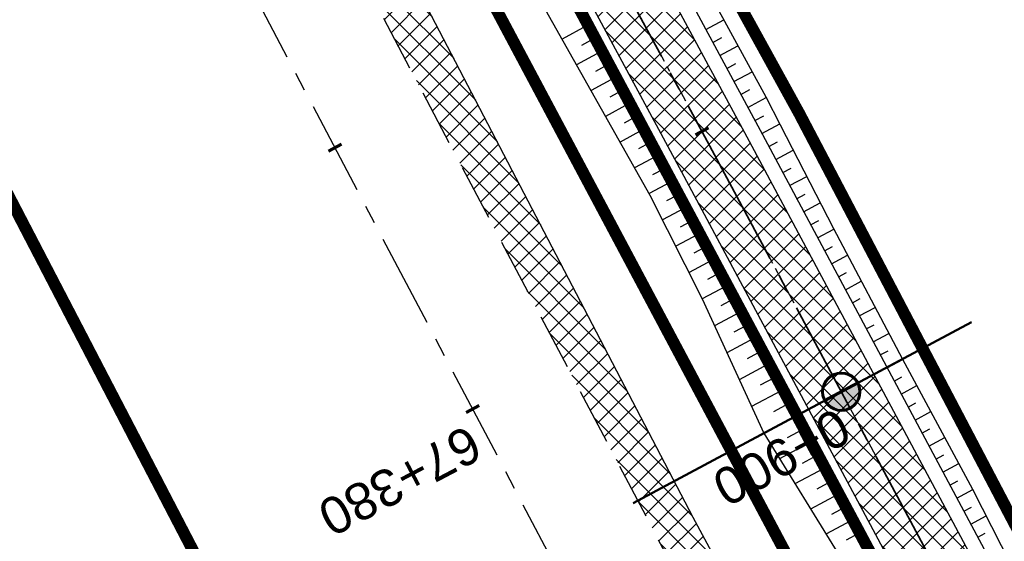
# Model space of a CAD drawing. Header units: metres. Extents: x 7529682 to 7533711, y 5721195 to 5727842.
# Tile 186 of 232: x 7530110 to 7530144, y 5726997 to 5727015. Entities that reach past the tile are written whole.
import ezdxf

# ---------------------------------------------------------------- set-up
doc = ezdxf.new("R2010")
doc.units = ezdxf.units.M
for name, pattern in [('817-dzialki-09-05-04$0$HIDDEN', [0.375, 0.25, -0.125]), ('ACAD_ISO05W100', [33, 24, -3, 0, -3, 0, -3]), ('CENTER', [50.800000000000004, 31.75, -6.35, 6.35, -6.35]), ('CENTER2', [28.575000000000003, 19.05, -3.175, 3.175, -3.175]), ('HIDDEN', [9.524999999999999, 6.35, -3.175])]:
    doc.linetypes.add(name, pattern=pattern)
for name, color, linetype in [('C-DROGI-SYTUACJA', 7, 'Continuous'), ('C-DROGI-SYTUACJA-ETYKIETY', 7, 'Continuous'), ('D-hatch-pobocza', 131, 'Continuous'), ('D-pobocza', 60, 'Continuous'), ('D-rowy', 160, 'Continuous'), ('D-skarpa', 2, 'Continuous'), ('D-skarpa-kreskowanie', 2, 'Continuous')]:
    doc.layers.add(name, color=color, linetype=linetype)
for name, color, linetype, lineweight, true_color in [('D-hatch-ciag-pieszo-rowerowy', 7, 'Continuous', 13, 0xff9f80), ('D-LR-etap-III', 7, '817-dzialki-09-05-04$0$HIDDEN', 50, 0x00008f), ('D-przekroje-pop', 7, 'Continuous', 50, 0x000099)]:
    doc.layers.add(name, color=color, linetype=linetype, lineweight=lineweight, true_color=true_color)
for name, color, linetype, lineweight in [('D-krawędzie', 3, 'Continuous', 30), ('D-obrzeża', 2, 'Continuous', 30), ('D-oś', 10, 'CENTER', 30), ('D-pas-drogowy', 7, 'ACAD_ISO05W100', 50)]:
    doc.layers.add(name, color=color, linetype=linetype, lineweight=lineweight)
doc.layers.add('poprzeczki', color=7, linetype='Continuous', true_color=0x0000c7)
doc.styles.get("Standard").update_dxf_attribs({"font": 'arial.ttf'})

# ---------------------------------------------------------------- blocks, each defined once
blk = doc.blocks.new('AeccTickLine')
at = {"color": 0, "linetype": 'ByBlock', "lineweight": -2}
blk.add_line((0, 1), (-3.673819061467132e-16, -1), dxfattribs=at)
blk = doc.blocks.new('kilometraz')
at = {"linetype": 'ByBlock', "lineweight": -2}
blk.add_hatch(color=0, dxfattribs=at).paths.add_polyline_path([(0, -0.28125, 0.4142135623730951), (0.28125, 0, 0.4142135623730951), (0, 0.28125)])
at = {"color": 0, "linetype": 'ByBlock', "lineweight": -2}
blk.add_line((0, 0.28125), (0, -0.28125), dxfattribs=at)
blk.add_circle((0, 0), 0.28125, dxfattribs=at)

msp = doc.modelspace()

# ---------------------------------------------------------------- hatches: boundary and pattern name
at = {"layer": 'D-hatch-ciag-pieszo-rowerowy'}
h = msp.add_hatch(dxfattribs=at)
h.set_pattern_fill('ANSI37', color=256, scale=0.15, style=0)
h.set_pattern_definition([(45, (0.8765760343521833, 0.4840681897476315), (-0.3367596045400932, 0.3367596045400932), []), (135, (0.8765760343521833, 0.4840681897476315), (-0.3367596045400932, -0.3367596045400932), [])])
h.paths.add_polyline_path([(7530123.559213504, 5727032.0472378), (7530121.363431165, 5727030.851983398), (7530132.878471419, 5727009.502004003), (7530158.915773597, 5726960.858151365), (7530182.682878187, 5726916.746119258), (7530203.558300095, 5726876.949199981), (7530215.075437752, 5726854.837069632), (7530217.476586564, 5726855.638899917), (7530205.773892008, 5726878.107287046), (7530184.890337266, 5726917.919710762), (7530161.118272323, 5726962.040949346), (7530135.080715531, 5727010.685277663)])
at = {"layer": 'D-hatch-pobocza'}
h = msp.add_hatch(dxfattribs=at)
h.set_pattern_fill('ANSI37', color=256, scale=0.15, style=0)
h.set_pattern_definition([(45, (0, 0), (-0.3367596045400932, 0.3367596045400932), []), (135, (0, 0), (-0.3367596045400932, -0.3367596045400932), [])])
h.paths.add_polyline_path([(7530159.28, 5726948.82), (7530146.429999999, 5726973.35), (7530133.179999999, 5726997.96), (7530120.769999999, 5727021.75), (7530102.37, 5727056.4), (7530093.404664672, 5727074.093035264), (7530092.053597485, 5727072.892086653), (7530098.687472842, 5727060.36179238), (7530131.997785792, 5726997.210008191), (7530163.821737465, 5726937.096607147), (7530204.081352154, 5726861.012519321), (7530207.770984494, 5726854.046852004), (7530209.4, 5726853.58), (7530209.844131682, 5726853.621519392), (7530193.42, 5726884.56), (7530185.309999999, 5726899.91), (7530173.059999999, 5726923.22)])

# ---------------------------------------------------------------- linework, layer by layer
at = {"layer": 'C-DROGI-SYTUACJA', "color": 10, "linetype": 'CENTER2', "lineweight": 35, "ltscale": 0.2}
msp.add_lwpolyline([(7529994.784814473, 5727271.452278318), (7530014.918624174, 5727233.117987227), (7530030.611190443, 5727203.571422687), (7530048.95165067, 5727168.884096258), (7530066.58439081, 5727135.608591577), (7530088.791572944, 5727092.929201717), (7530119.442360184, 5727037.047053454), (7530133.979593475, 5727010.093640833), (7530160.01702296, 5726961.449550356), (7530183.786607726, 5726917.332915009), (7530204.666096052, 5726877.528243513), (7530227.908566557, 5726832.904262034), (7530259.102442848, 5726774.825526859, 0.06358496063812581), (7530264.988877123, 5726766.578101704), (7530268.469625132, 5726762.818326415, -0.06508397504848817), (7530272.968742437, 5726756.474687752), (7530281.4242284, 5726740.503672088, -0.06508397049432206), (7530284.141528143, 5726733.216691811), (7530284.890711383, 5726729.972348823, 0.06446268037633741), (7530289.361782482, 5726717.936811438), (7530322.483990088, 5726654.998261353), (7530339.922145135, 5726621.886334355)], format="xyb", dxfattribs=at)
at = {"layer": 'D-krawędzie', "linetype": 'HIDDEN', "ltscale": 0.3}
msp.add_lwpolyline([(7529971.475882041, 5727300.786382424), (7530006.701701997, 5727234.141132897), (7530044.198460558, 5727163.133456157), (7530082.890091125, 5727090.20043586), (7530098.687472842, 5727060.36179238), (7530131.997785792, 5726997.210008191), (7530163.821737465, 5726937.096607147), (7530204.081352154, 5726861.012519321), (7530247.819962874, 5726778.438272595), (7530252.219999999, 5726770.26), (7530259.735272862, 5726756.89951491), (7530263.781713, 5726749.286762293), (7530270.196482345, 5726737.095956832), (7530272.433334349, 5726732.818899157), (7530276.00888925, 5726725.597700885), (7530279.7, 5726718.02), (7530284.501430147, 5726708.939695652), (7530291.375516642, 5726695.939652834), (7530296.045865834, 5726687.107244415), (7530304.46414878, 5726671.186868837), (7530316.603827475, 5726648.181421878)], dxfattribs=at)
at = {"layer": 'D-LR-etap-III', "ltscale": 10, "flags": 128}
msp.add_lwpolyline([(7531750.474471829, 5723895.103125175, 0.4, 0.4, 0), (7531750.505, 5723895.13, 0.4, 0.4, 0), (7531682.71, 5724022.92, 0.4, 0.4, 0), (7531619.177023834, 5724147.203692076, 0.4, 0.4, 0), (7531592.308960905, 5724198.48863389, 0.4, 0.4, 0), (7531553.263875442, 5724272.918564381, 0.4, 0.4, 0), (7531504.019999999, 5724366.79, 0.4, 0.4, 0), (7531482.09, 5724407.62, 0.4, 0.4, 0), (7531412.350402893, 5724541.182759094, 0.4, 0.4, 0), (7531388.463669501, 5724586.929768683, 0.4, 0.4, 0), (7531345.12, 5724669.94, 0.4, 0.4, 0), (7531127.66, 5725081.67, 0.4, 0.4, 0), (7531059.253139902, 5725211.040795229, 0.4, 0.4, 0), (7531008.007244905, 5725307.953830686, 0.4, 0.4, 0), (7530964.181635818, 5725390.835555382, 0.4, 0.4, 0), (7530914.557354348, 5725484.683561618, 0.4, 0.4, 0), (7530865.243241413, 5725577.493975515, 0.4, 0.4, 0), (7530840.085257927, 5725624.058651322, 0.4, 0.4, 0), (7530802.559525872, 5725694.924584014, 0.4, 0.4, 0), (7530755.54, 5725787.51, 0.4, 0.4, 0), (7530708.717810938, 5725876.303221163, 0.4, 0.4, 0), (7530695.12, 5725902.09, 0.4, 0.4, 0), (7530642.91397006, 5726001.07839487, 0.4, 0.4, 0), (7530634.934723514, 5726016.146615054, 0.4, 0.4, 0), (7530610.820000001, 5726061.929999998, 0.4, 0.4, 0), (7530610.820000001, 5726061.929999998, 0.4, 0.4, 0), (7530607.21, 5726063.51, 0.4, 0.4, 0), (7530597.42, 5726080.68, 0.4, 0.4, 0), (7530591.16, 5726088.44, 0.4, 0.4, 0), (7530581.28, 5726107.21, 0.4, 0.4, 0), (7530571.29, 5726130.56, 0.4, 0.4, 0), (7530549.554994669, 5726171.527317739, 0.4, 0.4, 0), (7530531.014309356, 5726206.473807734, 0.4, 0.4, 0), (7530516.461208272, 5726236.016618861, 0.4, 0.4, 0), (7530500.798929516, 5726266.141265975, 0.4, 0.4, 0), (7530491.349999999, 5726283.94, 0.4, 0.4, 0), (7530482.4, 5726303.41, 0.4, 0.4, 0), (7530482.4, 5726303.41, 0.4, 0.4, 0), (7530450.41, 5726357.28, 0.4, 0.4, 0), (7530397.759396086, 5726458.499907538, 0.4, 0.4, 0), (7530334.707815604, 5726583.664702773, 0.4, 0.4, 0), (7530303.939274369, 5726645.167943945, 0.4, 0.4, 0), (7530300.509779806, 5726651.777515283, 0.4, 0.4, 0), (7530289.213532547, 5726671.966724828, 0.4, 0.4, 0), (7530281.54, 5726685.57, 0.4, 0.4, 0), (7530261.37085633, 5726724.163374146, 0.4, 0.4, 0), (7530254.03, 5726738.21, 0.4, 0.4, 0), (7530197.219999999, 5726845.06, 0.4, 0.4, 0), (7530194.71, 5726849.15, 0.4, 0.4, 0), (7530195.92, 5726850.75, 0.4, 0.4, 0), (7530170.546669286, 5726892.961489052, 0.4, 0.4, 0), (7530143.174718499, 5726945.065838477, 0.4, 0.4, 0), (7530105.059999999, 5727018.32, 0.4, 0.4, 0), (7530100.059999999, 5727027.16, 0.4, 0.4, 0), (7530062.318670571, 5727099.625398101, 0.4, 0.4, 0), (7530015.378537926, 5727189.420463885, 0.4, 0.4, 0), (7529983.207960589, 5727250.206596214, 0.4, 0.4, 0), (7529953.284293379, 5727306.74720398, 0.4, 0.4, 0), (7529900.67053443, 5727406.15903814, 0.4, 0.4, 0), (7529890.630239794, 5727425.131178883, 0.4, 0.4, 0), (7529875.155383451, 5727454.426350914, 0.4, 0.4, 0), (7529857.560096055, 5727487.787346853, 0.4, 0.4, 0), (7529835.194401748, 5727530.19312405, 0.4, 0.4, 0), (7529811.740544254, 5727574.662079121, 0.4, 0.4, 0), (7529792.101859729, 5727611.922638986, 0.4, 0.4, 0), (7529768.066117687, 5727657.469613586, 0.4, 0.4, 0), (7529755.210566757, 5727682.131373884, 0.4, 0.4, 0), (7529753.309999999, 5727681.13, 0.4, 0.4, 0), (7529739.21, 5727707.77, 0.4, 0.4, 0), (7529735.394745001, 5727711.251990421, 0.4, 0.4, 0), (7529725.42, 5727730.2, 0.4, 0.4, 0), (7529723.55, 5727729.88, 0.4, 0.4, 0), (7529695.566668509, 5727782.932080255, 0.4, 0.4, 0), (7529717.67971874, 5727794.024357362, 0.4, 0.4, 0), (7529736.274870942, 5727758.647400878, 0.4, 0.4, 0), (7529736.274870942, 5727758.647400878, 0.4, 0.4, 0), (7529744.511003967, 5727750.406106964, 0.4, 0.4, 0), (7529744.511003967, 5727750.406106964, 0.4, 0.4, 0), (7529750.282568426, 5727738.549848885, 0.4, 0.4, 0), (7529777.108510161, 5727687.569424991, 0.4, 0.4, 0), (7529796.51537536, 5727651.329932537, 0.4, 0.4, 0), (7529814.937945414, 5727616.793170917, 0.4, 0.4, 0), (7529839.006722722, 5727572.303976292, 0.4, 0.4, 0), (7529860.617626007, 5727532.509108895, 0.4, 0.4, 0), (7529882.348967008, 5727491.504261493, 0.4, 0.4, 0), (7529904.865139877, 5727449.096370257, 0.4, 0.4, 0), (7529920.747384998, 5727418.884773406, 0.4, 0.4, 0), (7529946.676504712, 5727368.547487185, 0.4, 0.4, 0), (7529972.024701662, 5727320.573310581, 0.4, 0.4, 0), (7529987.740014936, 5727290.153392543, 0.4, 0.4, 0), (7529996.497385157, 5727273.661630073, 0.4, 0.4, 0), (7530017.541471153, 5727234.202689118, 0.4, 0.4, 0), (7530033.053657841, 5727204.864166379, 0.4, 0.4, 0), (7530051.622983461, 5727170.222745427, 0.4, 0.4, 0), (7530069.276612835, 5727137.015751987, 0.4, 0.4, 0), (7530089.385386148, 5727097.533639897, 0.4, 0.4, 0), (7530109.712512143, 5727060.746615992, 0.4, 0.4, 0), (7530136.769722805, 5727011.640131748, 0.4, 0.4, 0), (7530162.446686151, 5726962.743777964, 0.4, 0.4, 0), (7530187.674104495, 5726916.992101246, 0.4, 0.4, 0), (7530207.820739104, 5726879.335323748, 0.4, 0.4, 0), (7530230.625609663, 5726834.518686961, 0.4, 0.4, 0), (7530262.288093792, 5726776.61832811, 0.4, 0.4, 0), (7530277.509672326, 5726760.213143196, 0.4, 0.4, 0), (7530286.036865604, 5726744.106684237, 0.4, 0.4, 0), (7530288.097472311, 5726735.884066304, 0.4, 0.4, 0), (7530290.393870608, 5726725.046963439, 0.4, 0.4, 0), (7530296.17664807, 5726713.582980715, 0.4, 0.4, 0), (7530302.726195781, 5726701.18226779, 0.4, 0.4, 0), (7530325.685047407, 5726657.466383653, 0.4, 0.4, 0), (7530343.243978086, 5726623.648592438, 0.4, 0.4, 0), (7530360.229820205, 5726591.746871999, 0.4, 0.4, 0), (7530383.20855044, 5726548.059469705, 0.4, 0.4, 0), (7530406.017875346, 5726503.605514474, 0.4, 0.4, 0), (7530427.464919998, 5726462.620289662, 0.4, 0.4, 0), (7530447.9278544, 5726424.388014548, 0.4, 0.4, 0), (7530471.126878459, 5726379.920667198, 0.4, 0.4, 0), (7530490.501003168, 5726343.033350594, 0.4, 0.4, 0), (7530509.499458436, 5726306.733076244, 0.4, 0.4, 0), (7530529.890269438, 5726267.244072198, 0.4, 0.4, 0), (7530543.852446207, 5726238.990319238, 0.4, 0.4, 0), (7530554.808897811, 5726218.943990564, 0.4, 0.4, 0), (7530559.027108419, 5726212.223286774, 0.4, 0.4, 0), (7530563.060988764, 5726206.409670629, 0.4, 0.4, 0), (7530566.93354971, 5726200.463543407, 0.4, 0.4, 0), (7530569.771022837, 5726194.901501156, 0.4, 0.4, 0), (7530571.47319415, 5726191.282350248, 0.4, 0.4, 0), (7530572.839142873, 5726188.024533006, 0.4, 0.4, 0), (7530575.295071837, 5726182.034664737, 0.4, 0.4, 0), (7530579.736851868, 5726173.306070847, 0.4, 0.4, 0), (7530583.3, 5726167.41, 0.4, 0.4, 0), (7530593.4, 5726163.33, 0.4, 0.4, 0), (7530598.618375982, 5726155.264489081, 0.4, 0.4, 0), (7530608.258304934, 5726140.497132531, 0.4, 0.4, 0), (7530603.269999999, 5726136.83, 0.4, 0.4, 0), (7530606.53, 5726131.84, 0.4, 0.4, 0), (7530604.239057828, 5726124.21679044, 0.4, 0.4, 0), (7530605.847136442, 5726121.630127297, 0.4, 0.4, 0), (7530608.971611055, 5726116.164124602, 0.4, 0.4, 0), (7530618.114293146, 5726097.791111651, 0.4, 0.4, 0), (7530651.213125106, 5726034.959524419, 0.4, 0.4, 0), (7530670.243741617, 5725998.61095082, 0.4, 0.4, 0), (7530698.075474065, 5725945.952624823, 0.4, 0.4, 0), (7530716.505955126, 5725911.3051464, 0.4, 0.4, 0), (7530735.223454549, 5725875.667401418, 0.4, 0.4, 0), (7530752.504235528, 5725842.154920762, 0.4, 0.4, 0), (7530778.310652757, 5725793.501254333, 0.4, 0.4, 0), (7530797.499961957, 5725756.381811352, 0.4, 0.4, 0), (7530812.518974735, 5725728.28874362, 0.4, 0.4, 0), (7530820.039295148, 5725713.160404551, 0.4, 0.4, 0), (7530822.422446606, 5725710.193574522, 0.4, 0.4, 0), (7530833.154893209, 5725688.800634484, 0.4, 0.4, 0), (7530849.629354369, 5725656.158601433, 0.4, 0.4, 0), (7530867.98290276, 5725621.963939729, 0.4, 0.4, 0), (7530872.629809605, 5725612.88760475, 0.4, 0.4, 0), (7530880.354488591, 5725597.594500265, 0.4, 0.4, 0), (7530883.839446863, 5725593.389159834, 0.4, 0.4, 0), (7530891.782113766, 5725587.763349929, 0.4, 0.4, 0), (7530895.038670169, 5725584.280746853, 0.4, 0.4, 0), (7530897.033644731, 5725580.941110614, 0.4, 0.4, 0), (7530900.951646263, 5725579.945856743, 0.4, 0.4, 0), (7530904.80970798, 5725571.977328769, 0.4, 0.4, 0), (7530903.682362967, 5725568.566434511, 0.4, 0.4, 0), (7530908.900614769, 5725558.844845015, 0.4, 0.4, 0), (7530910.252030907, 5725545.671606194, 0.4, 0.4, 0), (7530912.872986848, 5725538.645543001, 0.4, 0.4, 0), (7530945.278171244, 5725478.464284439, 0.4, 0.4, 0), (7530959.692318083, 5725450.24628822, 0.4, 0.4, 0), (7531002.82670893, 5725368.192370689, 0.4, 0.4, 0), (7531044.703532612, 5725290.314293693, 0.4, 0.4, 0), (7531064.098839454, 5725253.212562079, 0.4, 0.4, 0), (7531083.010253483, 5725216.677517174, 0.4, 0.4, 0), (7531113.013137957, 5725158.465613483, 0.4, 0.4, 0), (7531137.364304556, 5725113.07076138, 0.4, 0.4, 0), (7531150.830830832, 5725086.711759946, 0.4, 0.4, 0), (7531159.745663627, 5725076.640848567, 0.4, 0.4, 0), (7531166.309999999, 5725074.58, 0.4, 0.4, 0), (7531172.29, 5725062.58, 0.4, 0.4, 0), (7531170.589828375, 5725055.605912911, 0.4, 0.4, 0), (7531173.732823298, 5725044.080706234, 0.4, 0.4, 0), (7531215.342008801, 5724964.859648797, 0.4, 0.4, 0), (7531238.054496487, 5724921.684649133, 0.4, 0.4, 0), (7531262.389821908, 5724875.282876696, 0.4, 0.4, 0), (7531295.587160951, 5724811.265731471, 0.4, 0.4, 0), (7531348.487908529, 5724712.362812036, 0.4, 0.4, 0), (7531363.740817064, 5724682.68394264, 0.4, 0.4, 0), (7531366.986905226, 5724675.865317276, 0.4, 0.4, 0), (7531382.541261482, 5724646.110625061, 0.4, 0.4, 0), (7531401.299165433, 5724610.874551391, 0.4, 0.4, 0), (7531428.964837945, 5724558.862274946, 0.4, 0.4, 0), (7531449.111202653, 5724520.397801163, 0.4, 0.4, 0), (7531477.292992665, 5724465.831467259, 0.4, 0.4, 0), (7531500.996290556, 5724421.112506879, 0.4, 0.4, 0), (7531512.121834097, 5724400.549045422, 0.4, 0.4, 0), (7531513.78163794, 5724396.757451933, 0.4, 0.4, 0), (7531526.32, 5724379.39, 0.4, 0.4, 0), (7531566.783642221, 5724302.73628205, 0.4, 0.4, 0), (7531578.579156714, 5724282.774819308, 0.4, 0.4, 0), (7531584.232619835, 5724273.111246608, 0.4, 0.4, 0), (7531590.109283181, 5724263.508189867, 0.4, 0.4, 0), (7531593.027899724, 5724258.771479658, 0.4, 0.4, 0), (7531595.711841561, 5724254.226824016, 0.4, 0.4, 0), (7531601.659976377, 5724243.898197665, 0.4, 0.4, 0), (7531606.097733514, 5724235.986407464, 0.4, 0.4, 0), (7531609.382207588, 5724230.799061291, 0.4, 0.4, 0), (7531611.580260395, 5724227.671180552, 0.4, 0.4, 0), (7531612.707802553, 5724225.86410867, 0.4, 0.4, 0), (7531618.665224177, 5724214.480919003, 0.4, 0.4, 0), (7531619.885522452, 5724212.333950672, 0.4, 0.4, 0), (7531620.931818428, 5724210.787064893, 0.4, 0.4, 0), (7531623.518605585, 5724207.111542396, 0.4, 0.4, 0), (7531626.143926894, 5724203.61306897, 0.4, 0.4, 0), (7531632.022984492, 5724196.485954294, 0.4, 0.4, 0), (7531653.949089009, 5724152.617641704, 0.4, 0.4, 0), (7531656.750690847, 5724143.103797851, 0.4, 0.4, 0), (7531659.61440691, 5724133.254504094, 0.4, 0.4, 0), (7531661.627147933, 5724128.646047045, 0.4, 0.4, 0.01093811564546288), (7531674.314987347, 5724101.43546424, 0.4, 0.4, 0), (7531685.137626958, 5724081.408252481, 0.4, 0.4, 0), (7531692.159945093, 5724066.277333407, 0.4, 0.4, 0), (7531699.662164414, 5724051.388120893, 0.4, 0.4, 0), (7531704.480624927, 5724040.808561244, 0.4, 0.4, 0), (7531704.480624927, 5724040.808561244, 0.4, 0.4, 0), (7531704.401251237, 5724037.368913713, 0.4, 0.4, 0), (7531720.383609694, 5724003.441317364, 0.4, 0.4, 0), (7531728.79890528, 5723986.206298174, 0.4, 0.4, 0), (7531733.237926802, 5723977.192631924, 0.4, 0.4, 0), (7531736.750027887, 5723969.505210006, 0.4, 0.4, 0), (7531737.336143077, 5723968.518916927, 0.4, 0.4, 0), (7531738.285051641, 5723967.699360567, 0.4, 0.4, 0), (7531742.180915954, 5723962.346428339, 0.4, 0.4, 0), (7531744.286141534, 5723958.615526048, 0.4, 0.4, 0), (7531755.393260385, 5723944.192617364, 0.4, 0.4, 0), (7531758.69, 5723936.76, 0.4, 0.4, 0), (7531780.08, 5723929.25, 0.4, 0.4, 0), (7531792.611989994, 5723906.337708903, 0.4, 0.4, 0), (7531792.611989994, 5723906.337708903, 0.4, 0.4, 0), (7531756.962094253, 5723883.055323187, 0.4, 0.4, 0), (7531750.46, 5723895.130000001, 0.4, 0.4, 0), (7531750.46, 5723895.130000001, 0, 0, 0)], format="xyseb", dxfattribs=at)
at = {"layer": 'D-obrzeża'}
for points in [[(7530255.070830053, 5726779.690066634), (7530226.803596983, 5726832.319792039), (7530203.558300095, 5726876.949199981), (7530182.682878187, 5726916.746119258), (7530158.915773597, 5726960.858151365), (7530132.878471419, 5727009.502004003), (7530118.344271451, 5727036.449792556), (7530087.649834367, 5727092.411522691), (7530086.699342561, 5727094.242115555), (7530065.47768309, 5727135.027454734), (7530047.847139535, 5727168.298814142), (7530029.506689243, 5727202.986120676), (7530013.813315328, 5727232.534205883), (7529993.681375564, 5727270.864936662)], [(7530217.688691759, 5726855.231672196), (7530205.773892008, 5726878.107287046), (7530184.890337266, 5726917.919710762), (7530161.118272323, 5726962.040949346), (7530135.080715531, 5727010.685277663), (7530120.540448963, 5727037.644314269), (7530099.717629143, 5727075.608230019)]]:
    msp.add_lwpolyline(points, dxfattribs=at)
at = {"layer": 'D-oś', "ltscale": 0.1}
msp.add_lwpolyline([(7530313.508365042, 5726646.547986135), (7530301.370075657, 5726669.550802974), (7530292.95179271, 5726685.471178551), (7530288.281443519, 5726694.303586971), (7530281.407357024, 5726707.303629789), (7530276.578826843, 5726716.435184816), (7530272.867295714, 5726724.054807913), (7530269.313944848, 5726731.231162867), (7530267.097066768, 5726735.470028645), (7530260.687746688, 5726747.650478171), (7530256.664309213, 5726755.219954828), (7530249.153360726, 5726768.572752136), (7530244.732367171, 5726776.789976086), (7530200.987754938, 5726859.375553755), (7530160.728462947, 5726935.45903188), (7530128.903273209, 5726995.57477155), (7530095.592978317, 5727058.726521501), (7530079.798237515, 5727088.5601794), (7530041.105041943, 5727161.496149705), (7530003.607351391, 5727232.505591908), (7529968.380651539, 5727299.152506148)], dxfattribs=at)
at = {"layer": 'D-oś', "ltscale": 0.03}
msp.add_lwpolyline([(7529994.784814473, 5727271.452278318), (7530014.918624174, 5727233.117987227), (7530030.611190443, 5727203.571422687), (7530048.95165067, 5727168.884096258), (7530066.58439081, 5727135.608591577), (7530088.791572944, 5727092.929201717), (7530119.442360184, 5727037.047053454), (7530133.979593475, 5727010.093640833), (7530160.01702296, 5726961.449550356), (7530183.786607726, 5726917.332915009), (7530204.666096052, 5726877.528243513), (7530227.908566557, 5726832.904262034), (7530259.102442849, 5726774.825526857, 0.06358496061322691), (7530264.988877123, 5726766.578101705), (7530268.469625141, 5726762.818326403, -0.06508397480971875), (7530272.968742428, 5726756.474687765), (7530281.424228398, 5726740.503672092, -0.06508397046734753), (7530284.141528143, 5726733.216691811), (7530284.890711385, 5726729.972348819, 0.06446268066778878), (7530289.361782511, 5726717.936811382), (7530322.48423269, 5726654.997800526)], format="xyb", dxfattribs=at)
at = {"layer": 'D-pas-drogowy', "ltscale": 0.2, "flags": 128}
msp.add_lwpolyline([(7531633.018560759, 5724182.834272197, 0.4, 0.4, 0), (7531617.558899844, 5724211.608162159, 0.4, 0.4, 0), (7531566.783642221, 5724302.73628205, 0.4, 0.4, 0), (7531538.419082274, 5724356.469679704, 0.4, 0.4, 0), (7531526.32, 5724379.39, 0.4, 0.4, 0), (7531516.102085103, 5724393.607319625, 0.4, 0.4, 0.001485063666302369), (7531513.78037409, 5724396.837773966, 0.4, 0.4, 0), (7531501.87, 5724413.41, 0.4, 0.4, 0), (7531474.926107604, 5724464.507896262, 0.4, 0.4, 0), (7531446.200436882, 5724518.992313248, 0.4, 0.4, 0), (7531424.962185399, 5724559.262257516, 0.4, 0.4, 0), (7531398.444460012, 5724609.565801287, 0.4, 0.4, 0), (7531379.647455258, 5724645.216004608, 0.4, 0.4, 0), (7531365.23, 5724672.56, 0.4, 0.4, 0), (7531341.305752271, 5724717.915356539, 0.4, 0.4, 0), (7531312.899996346, 5724771.788898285, 0.4, 0.4, 0), (7531292.590923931, 5724810.306502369, 0.4, 0.4, 0), (7531259.391619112, 5724873.271351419, 0.4, 0.4, 0), (7531233.740401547, 5724921.922582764, 0.4, 0.4, 0), (7531203.072738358, 5724980.092044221, 0.4, 0.4, 0), (7531173.471398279, 5725036.225177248, 0.4, 0.4, 0), (7531168.269999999, 5725046.09, 0.4, 0.4, 0), (7531172.29, 5725062.58, 0.4, 0.4, 0), (7531166.309999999, 5725074.58, 0.4, 0.4, 0), (7531150.32, 5725079.6, 0.4, 0.4, 0), (7531141.5, 5725096.43, 0.4, 0.4, 0), (7531109.311735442, 5725157.814415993, 0.4, 0.4, 0), (7531086.641300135, 5725201.047918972, 0.4, 0.4, 0), (7531059.198258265, 5725253.383662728, 0.4, 0.4, 0), (7531028.206828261, 5725312.48946212, 0.4, 0.4, 0), (7530999.104694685, 5725367.990143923, 0.4, 0.4, 0), (7530956.247527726, 5725449.724815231, 0.4, 0.4, 0), (7530924.397774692, 5725510.463768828, 0.4, 0.4, 0), (7530897.509999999, 5725561.74, 0.4, 0.4, 0), (7530894.46, 5725566.14, 0.4, 0.4, 0), (7530892.16, 5725570.49, 0.4, 0.4, 0), (7530869.362688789, 5725613.307018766, 0.4, 0.4, 0), (7530861.693971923, 5725627.704613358, 0.4, 0.4, 0), (7530852.74, 5725644.52, 0.4, 0.4, 0), (7530831.509999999, 5725684.2, 0.4, 0.4, 0), (7530811.13, 5725722.52, 0.4, 0.4, 0), (7530792.3476413, 5725757.940652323, 0.4, 0.4, 0), (7530768.03, 5725803.8, 0.4, 0.4, 0), (7530748.768542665, 5725840.178507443, 0.4, 0.4, 0), (7530727.7, 5725879.97, 0.4, 0.4, 0), (7530712.0981582, 5725909.54523909, 0.4, 0.4, 0), (7530693.644105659, 5725944.645156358, 0.4, 0.4, 0), (7530665.702224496, 5725997.538976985, 0.4, 0.4, 0), (7530641.759999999, 5726042.88, 0.4, 0.4, 0), (7530616.5, 5726091.48, 0.4, 0.4, 0), (7530604.628439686, 5726114.319880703, 0.4, 0.4, -0.007762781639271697), (7530602.5, 5726118.43, 0.4, 0.4, 0), (7530603.992037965, 5726123.394821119, 0.4, 0.4, 0), (7530606.53, 5726131.84, 0.4, 0.4, 0), (7530603.269999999, 5726136.83, 0.4, 0.4, 0), (7530593.775620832, 5726151.368713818, 0.4, 0.4, 0), (7530590.202637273, 5726156.84001263, 0.4, 0.4, 0), (7530583.3, 5726167.41, 0.4, 0.4, 0), (7530580.578343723, 5726170.427567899, 0.4, 0.4, 0), (7530575.849999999, 5726175.67, 0.4, 0.4, 0), (7530569.009999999, 5726186.66, 0.4, 0.4, 0), (7530562.555322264, 5726199.189409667, 0.4, 0.4, 0), (7530555.67, 5726211.39, 0.4, 0.4, 0), (7530548.29, 5726224.23, 0.4, 0.4, 0), (7530540.58, 5726237.71, 0.4, 0.4, 0), (7530532.679999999, 5726252.65, 0.4, 0.4, 0), (7530524.059999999, 5726269.35, 0.4, 0.4, 0), (7530502.82, 5726309.91, 0.4, 0.4, 0), (7530488.83, 5726336.63, 0.4, 0.4, 0), (7530466.03, 5726380.16, 0.4, 0.4, 0), (7530438.469999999, 5726432.77, 0.4, 0.4, 0), (7530424.53, 5726459.09, 0.4, 0.4, 0), (7530401.63, 5726502.97, 0.4, 0.4, 0), (7530383.38, 5726538.06, 0.4, 0.4, 0), (7530353.969999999, 5726593.52, 0.4, 0.4, 0), (7530338.469999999, 5726622.74, 0.4, 0.4, 0), (7530322.009999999, 5726653.88, 0.4, 0.4, 0), (7530297.54, 5726700.33, 0.4, 0.4, 0), (7530287.38, 5726719.6, 0.4, 0.4, 0), (7530285.94993921, 5726722.315508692, 0.4, 0.4, 0), (7530280.259999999, 5726733.12, 0.4, 0.4, 0), (7530266.73, 5726758.74, 0.4, 0.4, 0), (7530260.42, 5726770.47, 0.4, 0.4, 0), (7530253.25, 5726783.82, 0.4, 0.4, 0), (7530244.95, 5726799.33, 0.4, 0.4, 0), (7530239.389999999, 5726808.49, 0.4, 0.4, 0), (7530238.29, 5726807.9, 0.4, 0.4, 0), (7530218.11, 5726850.67, 0.4, 0.4, 0), (7530175.906646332, 5726928.168028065, 0.4, 0.4, 0), (7530096.679999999, 5727076.15, 0.4, 0.4, 0), (7530094.679999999, 5727079.89, 0.4, 0.4, 0), (7530064.59693469, 5727135.522637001, 0.4, 0.4, 0), (7530046.730970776, 5727168.8921561, 0.4, 0.4, 0), (7530025.803045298, 5727208.461374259, 0.4, 0.4, 0), (7530012.846501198, 5727232.979315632, 0.4, 0.4, 0), (7529994.15, 5727268.45, 0.4, 0.4, 0), (7529981.670868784, 5727291.93018666, 0.4, 0.4, 0), (7529949.889999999, 5727351.73, 0.4, 0.4, 0), (7529924.75, 5727399.03, 0.4, 0.4, 0), (7529915.515824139, 5727417.099754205, 0.4, 0.4, 0), (7529885.83, 5727475.19, 0.4, 0.4, 0), (7529862.559999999, 5727519.97, 0.4, 0.4, 0), (7529852.984923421, 5727538.191086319, 0.4, 0.4, 0), (7529836.513084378, 5727569.51130111, 0.4, 0.4, 0), (7529815.36890814, 5727609.140983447, 0.4, 0.4, 0), (7529792.795203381, 5727651.247499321, 0.4, 0.4, 0), (7529774.199114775, 5727685.858348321, 0.4, 0.4, 0), (7529746.966026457, 5727736.059440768, 0.4, 0.4, 0), (7529733.92, 5727757.62, 0.4, 0.4, 0), (7529708.607472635, 5727806.388536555, 0.4, 0.4, 0), (7529688.491967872, 5727796.344621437, 0.4, 0.4, 0), (7529723.55, 5727729.88, 0.4, 0.4, 0), (7529725.42, 5727730.2, 0.4, 0.4, 0), (7529735.38, 5727711.28, 0.4, 0.4, 0), (7529739.21, 5727707.77, 0.4, 0.4, 0), (7529753.309999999, 5727681.13, 0.4, 0.4, 0), (7529755.178396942, 5727682.114424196, 0.4, 0.4, 0), (7529792.101859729, 5727611.922638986, 0.4, 0.4, 0), (7529811.740544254, 5727574.662079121, 0.4, 0.4, 0), (7529835.194401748, 5727530.19312405, 0.4, 0.4, 0), (7529857.560096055, 5727487.787346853, 0.4, 0.4, 0), (7529875.155383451, 5727454.426350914, 0.4, 0.4, 0), (7529890.630239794, 5727425.131178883, 0.4, 0.4, 0), (7529900.67053443, 5727406.15903814, 0.4, 0.4, 0), (7529953.284293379, 5727306.74720398, 0.4, 0.4, 0), (7529983.207960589, 5727250.206596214, 0.4, 0.4, 0), (7530015.378537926, 5727189.420463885, 0.4, 0.4, 0), (7530062.318670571, 5727099.625398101, 0.4, 0.4, 0), (7530100.059999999, 5727027.16, 0.4, 0.4, 0), (7530105.059999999, 5727018.32, 0.4, 0.4, 0), (7530143.174718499, 5726945.065838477, 0.4, 0.4, 0), (7530170.546669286, 5726892.961489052, 0.4, 0.4, 0), (7530195.92, 5726850.75, 0.4, 0.4, 0), (7530194.71, 5726849.15, 0.4, 0.4, 0), (7530197.219999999, 5726845.06, 0.4, 0.4, 0), (7530254.03, 5726738.21, 0.4, 0.4, 0), (7530261.37085633, 5726724.163374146, 0.4, 0.4, 0), (7530281.54, 5726685.57, 0.4, 0.4, 0), (7530289.213532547, 5726671.966724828, 0.4, 0.4, 0), (7530300.509779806, 5726651.777515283, 0.4, 0.4, 0), (7530303.939274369, 5726645.167943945, 0.4, 0.4, 0), (7530334.707815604, 5726583.664702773, 0.4, 0.4, 0), (7530397.759396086, 5726458.499907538, 0.4, 0.4, 0), (7530450.41, 5726357.28, 0.4, 0.4, 0), (7530482.4, 5726303.41, 0.4, 0.4, 0), (7530483.687990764, 5726301.003383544, 0.4, 0.4, 0), (7530491.349999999, 5726283.94, 0.4, 0.4, 0), (7530512.67, 5726243.78, 0.4, 0.4, 0), (7530529.429999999, 5726209.46, 0.4, 0.4, 0), (7530571.29, 5726130.56, 0.4, 0.4, 0), (7530581.28, 5726107.21, 0.4, 0.4, 0), (7530591.16, 5726088.44, 0.4, 0.4, 0), (7530597.42, 5726080.68, 0.4, 0.4, 0), (7530607.21, 5726063.51, 0.4, 0.4, 0), (7530610.820000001, 5726061.929999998, 0.4, 0.4, 0), (7530634.934723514, 5726016.146615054, 0.4, 0.4, 0), (7530642.91397006, 5726001.07839487, 0.4, 0.4, 0), (7530695.12, 5725902.09, 0.4, 0.4, 0), (7530708.717810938, 5725876.303221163, 0.4, 0.4, 0), (7530755.54, 5725787.51, 0.4, 0.4, 0), (7530802.559525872, 5725694.924584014, 0.4, 0.4, 0), (7530840.085257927, 5725624.058651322, 0.4, 0.4, 0), (7530865.243241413, 5725577.493975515, 0.4, 0.4, 0), (7530914.557354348, 5725484.683561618, 0.4, 0.4, 0), (7530964.181635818, 5725390.835555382, 0.4, 0.4, 0), (7531008.007244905, 5725307.953830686, 0.4, 0.4, 0), (7531059.253139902, 5725211.040795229, 0.4, 0.4, 0), (7531127.66, 5725081.67, 0.4, 0.4, 0), (7531345.12, 5724669.94, 0.4, 0.4, 0), (7531388.463669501, 5724586.929768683, 0.4, 0.4, 0), (7531412.350402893, 5724541.182759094, 0.4, 0.4, 0), (7531482.09, 5724407.62, 0.4, 0.4, 0), (7531504.019999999, 5724366.79, 0.4, 0.4, 0), (7531519.374444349, 5724337.520497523, 0.4, 0.4, 0), (7531563.748815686, 5724252.931583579, 0.4, 0.4, 0), (7531602.175111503, 5724179.681224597, 0.4, 0.4, 0), (7531619.177023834, 5724147.203692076, 0.4, 0.4, 0), (7531625.038493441, 5724135.63500206, 0.4, 0.4, 0), (7531656.796442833, 5724073.31633882, 0.4, 0.4, 0), (7531675.12, 5724037.36, 0.4, 0.4, 0), (7531682.71, 5724022.92, 0.4, 0.4, 0), (7531705.565196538, 5723979.810545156, 0.4, 0.4, 0), (7531736.605941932, 5723921.261514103, 0.4, 0.4, 0), (7531750.46, 5723895.130000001, 0.4, 0.4, 0), (7531740.769999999, 5723886.56, 0.4, 0.4, 0), (7531732.86, 5723885, 0.4, 0.4, 0), (7531722.179999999, 5723887.77, 0.4, 0.4, 0), (7531729.87, 5723862.17, 0.4, 0.4, 0), (7531742.92, 5723861.93, 0.4, 0.4, 0), (7531763.71, 5723859.52, 0.4, 0.4, 0), (7531768.42, 5723854.12, 0.4, 0.4, 0), (7531787.42, 5723817.97, 0.4, 0.4, 0), (7531795.57, 5723809.82, 0.4, 0.4, 0), (7531816.346897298, 5723819.850397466, 0.4, 0.4, 0), (7531816.346897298, 5723819.850397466, 0.4, 0.4, 0), (7531805.059999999, 5723843.23, 0.4, 0.4, 0), (7531803.61, 5723886.23, 0.4, 0.4, 0), (7531803.61, 5723886.23, 0.4, 0.4, 0), (7531780.08, 5723929.25, 0.4, 0.4, 0), (7531758.69, 5723936.76, 0.4, 0.4, 0), (7531749.3590272, 5723946.412126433, 0.4, 0.4, 0), (7531742.71, 5723953.29, 0.4, 0.4, 0), (7531735.177368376, 5723967.877529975, 0.4, 0.4, 0), (7531722.37, 5723992.68, 0.4, 0.4, 0), (7531705.041669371, 5724030.885563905, 0.4, 0.4, 0), (7531699.469999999, 5724043.17, 0.4, 0.4, 0), (7531692.69, 5724058.11, 0.4, 0.4, 0), (7531679.672010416, 5724084.016803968, 0.4, 0.4, 0), (7531674.55, 5724094.21, 0.4, 0.4, 0), (7531666.633166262, 5724114.002855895, 0.4, 0.4, 0), (7531649, 5724153.82, 0.4, 0.4, 0), (7531641.49, 5724149.34, 0.4, 0.4, 0), (7531626.04, 5724179.34, 0.4, 0.4, 0), (7531633.03, 5724182.84, 0, 0, 0)], format="xyseb", dxfattribs=at)
at = {"layer": 'D-pobocza'}
for points in [[(7529998.605358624, 5727267.941621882), (7530016.466056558, 5727233.935281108), (7530032.157492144, 5727204.390845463), (7530050.498179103, 5727169.703089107), (7530068.133781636, 5727136.422183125), (7530090.335136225, 5727093.753992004), (7530120.979684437, 5727037.883218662), (7530135.521164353, 5727010.921932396), (7530161.558772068, 5726962.277508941), (7530185.331829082, 5726918.154429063), (7530206.217010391, 5726878.338904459), (7530218.181818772, 5726855.367276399)], [(7529995.799622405, 5727265.75654029), (7530013.37119179, 5727232.300693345), (7530029.06488876, 5727202.751999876), (7530047.405122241, 5727168.065103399), (7530065.034999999, 5727134.795000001), (7530087.248009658, 5727092.104411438), (7530117.905035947, 5727036.210888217), (7530132.438022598, 5727009.265349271), (7530158.475273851, 5726960.621591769), (7530182.241386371, 5726916.511400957), (7530203.115181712, 5726876.717582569), (7530214.729929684, 5726854.418046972)], [(7530209.844131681, 5726853.621519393), (7530193.42, 5726884.56), (7530185.309999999, 5726899.91), (7530173.059999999, 5726923.22), (7530159.28, 5726948.82), (7530146.429999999, 5726973.35), (7530133.179999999, 5726997.96), (7530120.769999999, 5727021.75), (7530102.37, 5727056.4), (7530093.404664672, 5727074.093035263)]]:
    msp.add_lwpolyline(points, dxfattribs=at)
at = {"layer": 'D-przekroje-pop'}
msp.add_lwpolyline([(7530142.604077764, 5727004.576235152), (7530138.1958519, 5727002.21667063), (7530131.142690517, 5726998.441367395)], dxfattribs=at)
at = {"layer": 'D-rowy', "linetype": 'HIDDEN', "ltscale": 0.1, "const_width": 0.4, "flags": 128}
msp.add_lwpolyline([(7530210.965394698, 5726857.16211251), (7530158.808792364, 5726954.519938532), (7530122.464669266, 5727022.753138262), (7530095.922217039, 5727072.858853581), (7530086.314342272, 5727091.113489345), (7530063.160349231, 5727134.708802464), (7530033.596430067, 5727190.758948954), (7530021.340025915, 5727213.675792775), (7530002.618519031, 5727249.035669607), (7529995.395546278, 5727262.502730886), (7529988.788851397, 5727275.205991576), (7529976.334113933, 5727299.005978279), (7529958.125259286, 5727333.487695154), (7529939.362448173, 5727369.129441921), (7529923.146313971, 5727399.734195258), (7529918.218542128, 5727408.984561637), (7529909.126483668, 5727427.527341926), (7529905.375875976, 5727434.673095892), (7529896.191914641, 5727451.151510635), (7529887.55708824, 5727467.230740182), (7529877.124171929, 5727486.656759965), (7529866.165565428, 5727506.778058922), (7529855.760289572, 5727526.176090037), (7529840.706671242, 5727554.897669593), (7529824.517708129, 5727585.588223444), (7529810.515313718, 5727612.292486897), (7529795.682036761, 5727640.076805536), (7529780.37897635, 5727668.689653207), (7529772.315107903, 5727684.077842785), (7529762.635420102, 5727702.446986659), (7529747.00719319, 5727732.117330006), (7529740.675640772, 5727744.953535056)], dxfattribs=at)
at = {"layer": 'D-skarpa', "linetype": 'Continuous'}
for points in [[(7530117.661203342, 5727044.430109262), (7530121.282498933, 5727038.056350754), (7530123.507128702, 5727034.060449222), (7530125.935251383, 5727029.689171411), (7530128.427289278, 5727025.352366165), (7530130.831803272, 5727020.96835514), (7530133.248207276, 5727016.590756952), (7530135.636662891, 5727012.198084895), (7530136.126359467, 5727011.251491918), (7530137.926989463, 5727007.743974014), (7530140.265687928, 5727003.324579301), (7530142.639823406, 5726998.924152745), (7530144.911161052, 5726994.468702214, 0.002009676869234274), (7530149.55905459, 5726985.467125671), (7530151.767450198, 5726981.124979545), (7530154.340049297, 5726976.830783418, 0.01004444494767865), (7530157.922795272, 5726969.540820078), (7530157.922795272, 5726969.540820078, -0.007166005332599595), (7530168.215088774, 5726950.067465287)], [(7530114.458623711, 5727040.520129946), (7530117.069483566, 5727035.745554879), (7530119.172963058, 5727031.722831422), (7530121.490524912, 5727027.291923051), (7530123.822051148, 5727022.868546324), (7530131.714150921, 5727008.87178194), (7530133.483584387, 5727005.365579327), (7530135.572024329, 5727000.812230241), (7530138.197398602, 5726996.546282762), (7530140.918465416, 5726992.331556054), (7530143.399930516, 5726987.98857918), (7530145.880808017, 5726983.49829277), (7530148.189653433, 5726979.209913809), (7530150.488937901, 5726974.769422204), (7530152.912819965, 5726970.395623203), (7530157.575556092, 5726960.142721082), (7530159.15839567, 5726956.715708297, 0.02582422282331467)]]:
    msp.add_lwpolyline(points, format="xyb", dxfattribs=at)
at = {"layer": 'D-skarpa-kreskowanie', "linetype": 'Continuous'}
for p, q in [((7530133.603637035, 5727014.47721035, 107.998704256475), (7530134.217419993, 5727014.808252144, 107.5337708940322)), ((7530129.561815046, 5727014.598111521, 107.8595160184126), (7530128.736375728, 5727014.152913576, 107.2342554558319)), ((7530129.799166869, 5727014.158038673, 107.8617846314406), (7530129.390581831, 5727013.937669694, 107.5522862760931)), ((7530133.84098886, 5727014.037137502, 108.000972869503), (7530134.148627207, 5727014.203061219, 107.76794044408)), ((7530130.036518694, 5727013.717965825, 107.8640532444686), (7530129.227617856, 5727013.281687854, 107.2513203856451)), ((7530134.078340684, 5727013.597064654, 108.003241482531), (7530134.695111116, 5727013.929717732, 107.5360451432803)), ((7530130.273870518, 5727013.277892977, 107.8663218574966), (7530129.87355472, 5727013.061983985, 107.5630873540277)), ((7530134.315692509, 5727013.156991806, 108.0055100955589), (7530134.624824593, 5727013.323721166, 107.771346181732)), ((7530134.553044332, 5727012.716918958, 108.0077787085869), (7530135.172802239, 5727013.051183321, 107.5383193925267)), ((7530130.511222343, 5727012.837820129, 107.8685904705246), (7530129.718859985, 5727012.410462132, 107.2683853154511)), ((7530130.748574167, 5727012.397747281, 107.8708590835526), (7530130.356527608, 5727012.186298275, 107.5738884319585)), ((7530134.790396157, 5727012.27684611, 108.0100473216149), (7530135.101021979, 5727012.444381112, 107.7747519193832)), ((7530135.027747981, 5727011.836773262, 108.0123159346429), (7530135.649968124, 5727012.172365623, 107.5409915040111)), ((7530130.985925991, 5727011.957674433, 107.8731276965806), (7530130.210102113, 5727011.53923641, 107.285450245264)), ((7530131.223277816, 5727011.517601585, 107.8753963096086), (7530130.839500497, 5727011.310612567, 107.5846895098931)), ((7530135.265099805, 5727011.396700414, 108.0145845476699), (7530135.572421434, 5727011.562453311, 107.7817920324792)), ((7530131.46062964, 5727011.077528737, 107.8776649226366), (7530130.701344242, 5727010.668010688, 107.3025151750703)), ((7530135.502451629, 5727010.956627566, 108.016853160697), (7530136.109518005, 5727011.284046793, 107.5570075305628)), ((7530135.738511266, 5727010.51586042, 108.0191188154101), (7530136.038755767, 5727010.676570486, 107.7920772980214)), ((7530131.697981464, 5727010.637455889, 107.8799335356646), (7530131.322473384, 5727010.434926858, 107.5954905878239)), ((7530135.974468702, 5727010.07503836, 108.0213842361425), (7530136.567383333, 5727010.392404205, 107.573027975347)), ((7530131.935333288, 5727010.197383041, 107.8822021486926), (7530131.192586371, 5727009.796784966, 107.3195801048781)), ((7530132.172685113, 5727009.757310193, 107.8844707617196), (7530131.805446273, 5727009.559241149, 107.6062916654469)), ((7530136.210426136, 5727009.634216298, 108.0236496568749), (7530136.503096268, 5727009.790872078, 107.8023349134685)), ((7530136.446383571, 5727009.193394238, 108.0259150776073), (7530137.024149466, 5727009.502651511, 107.5890123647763)), ((7530132.410036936, 5727009.317237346, 107.8867393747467), (7530131.683828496, 5727008.925559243, 107.3366450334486)), ((7530132.646164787, 5727008.876506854, 107.8890107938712), (7530132.278327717, 5727008.67961692, 107.6108459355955)), ((7530136.682341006, 5727008.752572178, 108.0281804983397), (7530136.96743677, 5727008.905173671, 107.8125925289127)), ((7530132.882120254, 5727008.435683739, 107.8912826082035), (7530132.135824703, 5727008.036218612, 107.3269228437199)), ((7530136.91829844, 5727008.311750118, 108.0304459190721), (7530137.4809156, 5727008.612898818, 107.6049967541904)), ((7530137.154255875, 5727007.870928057, 108.0327113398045), (7530137.431777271, 5727008.019475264, 107.8228501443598)), ((7530133.11807572, 5727007.994860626, 107.8935544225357), (7530132.73961724, 5727007.792285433, 107.6073595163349)), ((7530137.390213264, 5727007.430105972, 108.0349769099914), (7530137.937938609, 5727007.723283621, 107.6207870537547)), ((7530133.354031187, 5727007.554037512, 107.895826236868), (7530132.586492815, 5727007.143201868, 107.3154063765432)), ((7530133.589986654, 5727007.113214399, 107.8980980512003), (7530133.200906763, 5727006.904953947, 107.6038730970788)), ((7530137.626169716, 5727006.989283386, 108.0372455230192), (7530137.898989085, 5727007.135313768, 107.8309395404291)), ((7530133.825942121, 5727006.672391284, 107.9003698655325), (7530133.037160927, 5727006.250185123, 107.3038899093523)), ((7530137.862126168, 5727006.548460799, 108.0395141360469), (7530138.405678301, 5727006.839404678, 107.6284800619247)), ((7530134.061897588, 5727006.231568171, 107.9026416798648), (7530133.662196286, 5727006.017622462, 107.6003866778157)), ((7530138.098082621, 5727006.107638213, 108.0417827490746), (7530138.368815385, 5727006.252551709, 107.8370546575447)), ((7530134.297853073, 5727005.790745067, 107.9049134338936), (7530133.487518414, 5727005.357002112, 107.2921384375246)), ((7530138.334039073, 5727005.666815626, 108.0440513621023), (7530138.873417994, 5727005.955525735, 107.6361730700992)), ((7530134.533809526, 5727005.349922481, 107.9071820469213), (7530134.115085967, 5727005.125794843, 107.5905433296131)), ((7530138.569995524, 5727005.22599304, 108.04631997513), (7530138.838641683, 5727005.369789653, 107.8431697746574)), ((7530138.805951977, 5727004.785170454, 108.0485885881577), (7530139.341157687, 5727005.071646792, 107.6438660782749)), ((7530134.769765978, 5727004.909099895, 107.909450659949), (7530133.905206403, 5727004.446332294, 107.255670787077)), ((7530135.00572243, 5727004.468277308, 107.9117192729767), (7530134.559886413, 5727004.229637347, 107.5745781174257)), ((7530139.041908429, 5727004.344347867, 108.0508572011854), (7530139.308467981, 5727004.487027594, 107.8492848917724)), ((7530135.241678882, 5727004.027454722, 107.9139878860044), (7530134.322894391, 5727003.535662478, 107.2192031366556)), ((7530139.277864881, 5727003.903525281, 108.0531258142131), (7530139.80889738, 5727004.18776785, 107.6515590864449)), ((7530135.477635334, 5727003.586632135, 107.9162564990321), (7530135.004686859, 5727003.333479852, 107.558612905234)), ((7530139.513821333, 5727003.462702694, 108.0553944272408), (7530139.778294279, 5727003.604265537, 107.8554000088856)), ((7530135.713591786, 5727003.145809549, 107.9185251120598), (7530134.740582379, 5727002.62499266, 107.1827354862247)), ((7530139.749777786, 5727003.021880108, 108.0576630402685), (7530140.276802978, 5727003.303977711, 107.6591266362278)), ((7530135.949548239, 5727002.704986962, 107.9207937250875), (7530135.449487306, 5727002.437322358, 107.5426476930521)), ((7530139.985734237, 5727002.581057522, 108.0599316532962), (7530140.249975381, 5727002.722496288, 107.8601125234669)), ((7530140.221690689, 5727002.140234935, 108.0622002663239), (7530140.751630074, 5727002.4238924, 107.6614601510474)), ((7530136.185504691, 5727002.264164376, 107.9230623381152), (7530135.158270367, 5727001.714322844, 107.146267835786)), ((7530136.421461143, 5727001.82334179, 107.9253309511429), (7530135.894287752, 5727001.541164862, 107.5266824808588)), ((7530140.457647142, 5727001.699412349, 108.0644688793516), (7530140.723345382, 5727001.841631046, 107.8635478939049)), ((7530136.657417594, 5727001.382519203, 107.9275995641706), (7530135.576969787, 5727000.804194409, 107.1105650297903)), ((7530140.693603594, 5727001.258589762, 108.0667374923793), (7530141.22645717, 5727001.543807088, 107.663793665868)), ((7530136.893374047, 5727000.941696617, 107.9298681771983), (7530136.366440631, 5727000.659648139, 107.5314011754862)), ((7530140.929560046, 5727000.817767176, 108.069006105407), (7530141.196715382, 5727000.960765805, 107.8669832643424)), ((7530137.129330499, 5727000.50087403, 107.932136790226), (7530136.102044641, 5726999.951004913, 107.1553033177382)), ((7530141.165516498, 5727000.376944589, 108.0712747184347), (7530141.701284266, 5727000.663721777, 107.6661271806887)), ((7530137.365286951, 5727000.060051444, 107.9344054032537), (7530136.86493451, 5726999.792230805, 107.5560389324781)), ((7530141.40147295, 5726999.936122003, 108.0735433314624), (7530141.670085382, 5727000.079900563, 107.8704186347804)), ((7530141.637429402, 5726999.495299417, 108.0758119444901), (7530142.176111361, 5726999.783636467, 107.6684606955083)), ((7530137.601243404, 5726999.619228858, 107.9366740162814), (7530136.627119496, 5726999.097815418, 107.2000416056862)), ((7530137.837199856, 5726999.178406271, 107.9389426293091), (7530137.36342839, 5726998.92481347, 107.5806766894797)), ((7530141.873385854, 5726999.05447683, 108.0780805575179), (7530142.143455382, 5726999.19903532, 107.8738540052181)), ((7530138.073156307, 5726998.737583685, 107.9412112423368), (7530137.15219435, 5726998.244625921, 107.2447798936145)), ((7530142.109342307, 5726998.613654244, 108.0803491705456), (7530142.650457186, 5726998.903293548, 107.6711581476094)), ((7530138.30911276, 5726998.296761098, 107.9434798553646), (7530137.86192227, 5726998.057396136, 107.6053144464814)), ((7530142.345298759, 5726998.172831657, 108.0826177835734), (7530142.611444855, 5726998.315290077, 107.8813581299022)), ((7530142.581255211, 5726997.732009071, 108.0848863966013), (7530143.104724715, 5726998.012203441, 107.6890388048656)), ((7530138.545069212, 5726997.855938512, 107.9457484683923), (7530137.677269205, 5726997.391436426, 107.2895181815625)), ((7530138.781025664, 5726997.415115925, 107.94801708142), (7530138.360416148, 5726997.189978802, 107.6299522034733)), ((7530142.817211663, 5726997.291186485, 108.0871550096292), (7530143.074535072, 5726997.428922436, 107.8925670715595))]:
    msp.add_line(p, q, dxfattribs=at)

# ---------------------------------------------------------------- block references
at = {"layer": 'C-DROGI-SYTUACJA-ETYKIETY', "color": 2, "linetype": 'Continuous', "lineweight": 60, "xscale": 0.25, "yscale": 0.25, "zscale": 0.25, "rotation": 297.8100475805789}
for p in [(7530121.042058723, 5727010.478555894), (7530125.707476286, 5727001.633564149)]:
    msp.add_blockref('AeccTickLine', p, dxfattribs=at)
at = {"layer": 'poprzeczki', "color": 2, "linetype": 'Continuous', "lineweight": 60, "xscale": 0.25, "yscale": 0.25, "zscale": 0.25, "rotation": 298.3400563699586}
msp.add_blockref('AeccTickLine', (7530133.473749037, 5727011.031524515), dxfattribs=at)
at = {"layer": 'poprzeczki', "color": 10, "linetype": 'Continuous', "lineweight": 60, "xscale": 2.249999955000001, "yscale": 2.249999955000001, "zscale": 2.249999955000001, "rotation": 298.1585391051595}
msp.add_blockref('kilometraz', (7530138.195851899, 5727002.21667063), dxfattribs=at)

# ---------------------------------------------------------------- texts
at = {"layer": 'C-DROGI-SYTUACJA-ETYKIETY', "color": 2}
for s, rotation, p in [('0+900', 208.1585391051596, (7530138.042202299, 5727001.70908635)), ('67+380', 207.8100475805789, (7530125.550742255, 5727001.1269238))]:
    msp.add_text(s, height=1.25, rotation=rotation, dxfattribs=at).set_placement(p)

doc.saveas('drawing.dxf')
